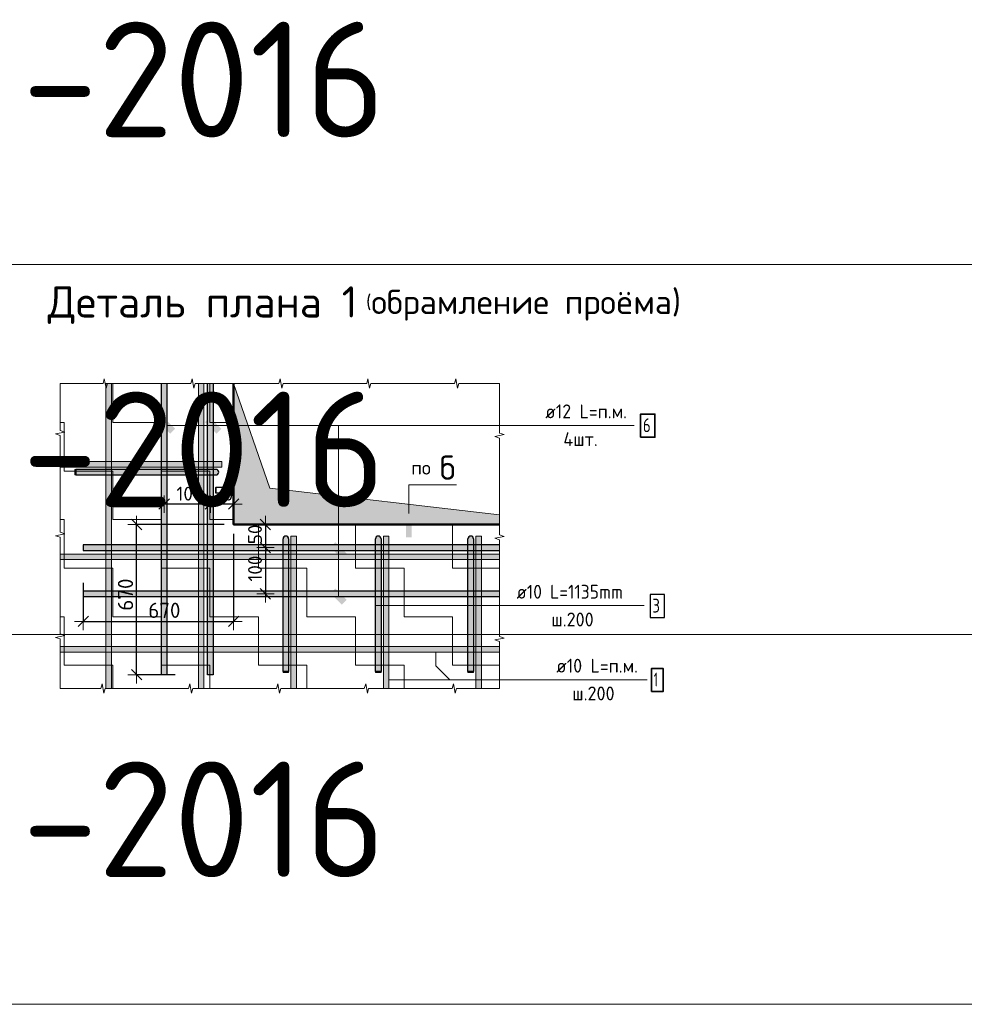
# Model space of a CAD drawing. Header units: metres. Extents: x -38 to 100, y -15 to 19.
# Tile 28 of 41: x 73.72 to 75.76, y 7.35 to 9.48. Entities that reach past the tile are written whole.
import ezdxf

# ---------------------------------------------------------------- set-up
doc = ezdxf.new("R2010")
doc.units = ezdxf.units.M
doc.header["$PDMODE"] = 65
doc.layers.add('XR$4$_3898', color=7, linetype='Continuous')
for name, color, linetype, lineweight in [('XR$4$Арм. стержнями нижней зоны', 180, 'Continuous', 35), ('XR$4$Арм.стержн. Арматура края', 96, 'Continuous', 35), ('XR$4$Арм.стержн. Доп. арматура', 180, 'Continuous', 35), ('XR$4$Размерная линия_ общее', 7, 'Continuous', 13), ('XR$4$Текст_ общее_1', 7, 'Continuous', 13)]:
    doc.layers.add(name, color=color, linetype=linetype, lineweight=lineweight)
doc.styles.add('ISOCPEUR', font='txt')
doc.dimstyles.new('DIMSTYLE_11', dxfattribs={"dimtxt": 0.03, "dimasz": 0.0375, "dimexe": 0, "dimexo": 1e-06, "dimgap": 0.015, "dimtad": 2, "dimdec": 0, "dimlfac": 1000, "dimrnd": 1, "dimzin": 12, "dimdsep": 46, "dimtxsty": 'ISOCPEUR', "dimblk1": 'ALL_ML_STRICH', "dimblk2": 'ALL_ML_STRICH', "dimsah": 1, "dimcen": 0, "dimse1": 1, "dimse2": 1, "dimclrd": 7, "dimclre": 256, "dimclrt": 7, "dimadec": 0, "dimazin": 0, "dimtfac": 1, "dimtdec": 0, "dimtix": 1, "dimtmove": 2, "dimatfit": 3, "dimfxl": 0, "dimtvp": 1.2, "dimtzin": 0, "dimlwd": 0, "dimlwe": -3, "dimarcsym": 0})
doc.dimstyles.new('DIMSTYLE_12', dxfattribs={"dimtxt": 0.03, "dimasz": 0.0375, "dimexe": 0, "dimexo": 1e-06, "dimgap": 0.015, "dimtad": 2, "dimdec": 0, "dimlfac": 1000, "dimrnd": 1, "dimzin": 12, "dimdsep": 46, "dimtxsty": 'ISOCPEUR', "dimblk1": 'ALL_ML_STRICH', "dimblk2": 'ALL_ML_STRICH', "dimsah": 1, "dimcen": 0, "dimse1": 1, "dimse2": 1, "dimclrd": 7, "dimclre": 256, "dimclrt": 7, "dimadec": 0, "dimazin": 0, "dimtfac": 1, "dimtdec": 0, "dimtix": 1, "dimtmove": 2, "dimatfit": 3, "dimfxl": 0, "dimtzin": 0, "dimlwd": 0, "dimlwe": -3, "dimarcsym": 0})
doc.dimstyles.new('DIMSTYLE_13', dxfattribs={"dimtxt": 0.03, "dimasz": 0.0375, "dimexe": 0, "dimexo": 1e-06, "dimgap": 0.015, "dimtad": 2, "dimdec": 0, "dimlfac": 1000, "dimrnd": 1, "dimzin": 12, "dimdsep": 46, "dimtxsty": 'ISOCPEUR', "dimblk1": 'ALL_ML_STRICH', "dimblk2": 'ALL_ML_STRICH', "dimsah": 1, "dimcen": 0, "dimse1": 1, "dimse2": 1, "dimclrd": 7, "dimclre": 256, "dimclrt": 7, "dimadec": 0, "dimazin": 0, "dimtfac": 1, "dimtdec": 0, "dimtix": 1, "dimtmove": 2, "dimatfit": 3, "dimfxl": 0, "dimtvp": 1.2, "dimtzin": 0, "dimlwd": 0, "dimlwe": -3, "dimarcsym": 0})
doc.dimstyles.new('DIMSTYLE_14', dxfattribs={"dimtxt": 0.03, "dimasz": 0.0375, "dimexe": 0, "dimexo": 1e-06, "dimgap": 0.015, "dimtad": 2, "dimdec": 0, "dimlfac": 1000, "dimrnd": 1, "dimzin": 12, "dimdsep": 46, "dimtxsty": 'ISOCPEUR', "dimblk1": 'ALL_ML_STRICH', "dimblk2": 'ALL_ML_STRICH', "dimsah": 1, "dimcen": 0, "dimse1": 1, "dimse2": 1, "dimclrd": 7, "dimclre": 256, "dimclrt": 7, "dimadec": 0, "dimazin": 0, "dimtfac": 1, "dimtdec": 0, "dimtix": 1, "dimtmove": 2, "dimatfit": 3, "dimfxl": 0, "dimtzin": 0, "dimlwd": 0, "dimlwe": -3, "dimarcsym": 0})
doc.dimstyles.new('DIMSTYLE_9', dxfattribs={"dimtxt": 0.033, "dimasz": 0.0375, "dimexe": 0, "dimexo": 0, "dimgap": 0.0165, "dimtad": 2, "dimdec": 0, "dimlfac": 1000, "dimrnd": 1, "dimzin": 12, "dimdsep": 46, "dimtxsty": 'ISOCPEUR', "dimblk1": 'ALL_ML_STRICH', "dimblk2": 'ALL_ML_STRICH', "dimsah": 1, "dimcen": 0, "dimclrd": 7, "dimclre": 256, "dimclrt": 7, "dimadec": 0, "dimazin": 0, "dimtfac": 1, "dimtdec": 0, "dimtix": 1, "dimtmove": 2, "dimatfit": 3, "dimfxl": 0, "dimtzin": 0, "dimlwd": 0, "dimlwe": -3, "dimarcsym": 0})

# ---------------------------------------------------------------- blocks, each defined once
blk = doc.blocks.new('СЛОЖНЫЙ_ОБЪЕКТ_1')
at = {"linetype": 'Continuous', "lineweight": 13, "transparency": 33554687}
blk.add_hatch(color=7, dxfattribs=at).paths.add_polyline_path([(74.1174, 8.0346), (74.1174, 8.6946), (74.1054, 8.6946), (74.1054, 8.0346)])
at = {"color": 7, "linetype": 'Continuous', "lineweight": 13, "transparency": 33554687}
blk.add_lwpolyline([(74.1174, 8.0346), (74.1174, 8.6946), (74.1054, 8.6946), (74.1054, 8.0346), (74.1174, 8.0346)], close=True, dxfattribs=at)
blk = doc.blocks.new('СЛОЖНЫЙ_ОБЪЕКТ_2')
at = {"linetype": 'Continuous', "lineweight": 13, "transparency": 33554687}
blk.add_hatch(color=7, dxfattribs=at).paths.add_polyline_path([(73.9174, 8.0346), (73.9174, 8.6946), (73.9054, 8.6946), (73.9054, 8.0346)])
at = {"color": 7, "linetype": 'Continuous', "lineweight": 13, "transparency": 33554687}
blk.add_lwpolyline([(73.9174, 8.0346), (73.9174, 8.6946), (73.9054, 8.6946), (73.9054, 8.0346), (73.9174, 8.0346)], close=True, dxfattribs=at)
blk = doc.blocks.new('ЭЛЕМЕНТ_УЗОРА_0')
at = {"color": 7, "linetype": 'Continuous', "lineweight": 13, "transparency": 33554687}
for p, q in [((73.8064, 8.6946), (73.8064, 8.6946)), ((74.7564, 8.6946), (74.7564, 8.6946)), ((73.8064, 8.0346), (73.8064, 8.0346)), ((74.7564, 8.0346), (74.7564, 8.0346)), ((74.7564, 8.0346), (74.7564, 8.0346))]:
    blk.add_line(p, q, dxfattribs=at)
for points in [[(73.8064, 8.4746), (73.8064, 8.5822), (73.7964, 8.5853), (73.8164, 8.5894), (73.8064, 8.593), (73.8064, 8.6946), (73.8064, 8.6946)], [(73.8064, 8.6946), (73.8993, 8.6946), (73.9019, 8.7046), (73.9056, 8.6846), (73.9086, 8.6946), (73.9964, 8.6946)], [(73.9964, 8.6946), (74.0893, 8.6946), (74.0919, 8.7046), (74.0956, 8.6846), (74.0986, 8.6946), (74.1864, 8.6946)], [(74.1864, 8.6946), (74.2793, 8.6946), (74.2819, 8.7046), (74.2856, 8.6846), (74.2886, 8.6946), (74.3764, 8.6946)], [(74.3764, 8.6946), (74.4693, 8.6946), (74.4719, 8.7046), (74.4756, 8.6846), (74.4786, 8.6946), (74.5664, 8.6946)], [(74.5664, 8.6946), (74.6593, 8.6946), (74.6619, 8.7046), (74.6656, 8.6846), (74.6686, 8.6946), (74.7564, 8.6946)], [(74.7564, 8.6946), (74.7564, 8.6946), (74.7564, 8.587), (74.7664, 8.5839), (74.7464, 8.5798), (74.7564, 8.5762), (74.7564, 8.4746)], [(73.8064, 8.2546), (73.8064, 8.3622), (73.7964, 8.3653), (73.8164, 8.3694), (73.8064, 8.373), (73.8064, 8.4746)], [(74.7564, 8.4746), (74.7564, 8.367), (74.7664, 8.3639), (74.7464, 8.3598), (74.7564, 8.3562), (74.7564, 8.2546)], [(73.8064, 8.0346), (73.8064, 8.0346), (73.8064, 8.1422), (73.7964, 8.1453), (73.8164, 8.1494), (73.8064, 8.153), (73.8064, 8.2546)], [(74.7564, 8.2546), (74.7564, 8.147), (74.7664, 8.1439), (74.7464, 8.1398), (74.7564, 8.1362), (74.7564, 8.0346)], [(73.9964, 8.0346), (73.9035, 8.0346), (73.9008, 8.0246), (73.8972, 8.0446), (73.8942, 8.0346), (73.8064, 8.0346)], [(74.1864, 8.0346), (74.0935, 8.0346), (74.0908, 8.0246), (74.0872, 8.0446), (74.0842, 8.0346), (73.9964, 8.0346)], [(74.3764, 8.0346), (74.2835, 8.0346), (74.2808, 8.0246), (74.2772, 8.0446), (74.2742, 8.0346), (74.1864, 8.0346)], [(74.5664, 8.0346), (74.4735, 8.0346), (74.4708, 8.0246), (74.4672, 8.0446), (74.4642, 8.0346), (74.3764, 8.0346)], [(74.7564, 8.0346), (74.6635, 8.0346), (74.6608, 8.0246), (74.6572, 8.0446), (74.6542, 8.0346), (74.5664, 8.0346)]]:
    blk.add_lwpolyline(points, dxfattribs=at)
blk = doc.blocks.new('СЛОЖНЫЙ_ОБЪЕКТ_3')
at = {"linetype": 'Continuous', "lineweight": 13, "transparency": 33554687}
blk.add_hatch(color=7, dxfattribs=at).paths.add_polyline_path([(73.8064, 8.3256), (74.7564, 8.3256), (74.7564, 8.3136), (73.8064, 8.3136)], flags=16)
at = {"color": 7, "linetype": 'Continuous', "lineweight": 13, "transparency": 33554687}
blk.add_lwpolyline([(73.8064, 8.3256), (74.7564, 8.3256), (74.7564, 8.3136), (73.8064, 8.3136), (73.8064, 8.3256)], close=True, dxfattribs=at)
blk = doc.blocks.new('СЛОЖНЫЙ_ОБЪЕКТ_4')
at = {"linetype": 'Continuous', "lineweight": 13, "transparency": 33554687}
blk.add_hatch(color=7, dxfattribs=at).paths.add_polyline_path([(73.8064, 8.1256), (74.7564, 8.1256), (74.7564, 8.1136), (73.8064, 8.1136)], flags=16)
at = {"color": 7, "linetype": 'Continuous', "lineweight": 13, "transparency": 33554687}
blk.add_lwpolyline([(73.8064, 8.1256), (74.7564, 8.1256), (74.7564, 8.1136), (73.8064, 8.1136), (73.8064, 8.1256)], close=True, dxfattribs=at)
blk = doc.blocks.new('СЛОЖНЫЙ_ОБЪЕКТ_5')
at = {"linetype": 'Continuous', "lineweight": 25, "transparency": 33554687}
blk.add_hatch(color=8, dxfattribs=at).paths.add_polyline_path([(73.8564, 8.3336), (74.7564, 8.3336), (74.7564, 8.3456), (73.8564, 8.3456)])
at = {"color": 7, "linetype": 'Continuous', "lineweight": 25, "transparency": 33554687}
blk.add_line((73.8564, 8.3336), (74.7564, 8.3336), dxfattribs=at)
blk.add_lwpolyline([(74.7564, 8.3456), (73.8564, 8.3456), (73.8564, 8.3336)], dxfattribs=at)
blk = doc.blocks.new('СЛОЖНЫЙ_ОБЪЕКТ_6')
at = {"linetype": 'Continuous', "lineweight": 25, "true_color": 0x5f5f5f, "transparency": 33554687}
blk.add_hatch(color=251, dxfattribs=at).paths.add_polyline_path([(74.1254, 8.0646), (74.1254, 8.6946), (74.1374, 8.6946), (74.1374, 8.0646)], flags=16)
at = {"color": 7, "linetype": 'Continuous', "lineweight": 25, "transparency": 33554687}
blk.add_line((74.1254, 8.0646), (74.1254, 8.6946), dxfattribs=at)
blk.add_lwpolyline([(74.1374, 8.6946), (74.1374, 8.0646), (74.1254, 8.0646)], dxfattribs=at)
blk = doc.blocks.new('СЛОЖНЫЙ_ОБЪЕКТ_7')
at = {"linetype": 'Continuous', "lineweight": 13, "true_color": 0xc5c5c5, "transparency": 33554687}
for points in [[(73.8404, 8.4966), (73.8404, 8.5086), (73.8384, 8.5086), (73.8384, 8.4966)], [(74.1458, 8.4971), (74.1469, 8.4977), (74.1478, 8.4986), (74.1486, 8.4996), (74.1491, 8.5007), (74.1493, 8.502), (74.1493, 8.5032), (74.1491, 8.5045), (74.1486, 8.5056), (74.1478, 8.5066), (74.1469, 8.5075), (74.1458, 8.5081), (74.1446, 8.5085), (74.1434, 8.5086), (73.8404, 8.5086), (73.8404, 8.4966), (74.1434, 8.4966), (74.1446, 8.4967)]]:
    blk.add_hatch(color=9, dxfattribs=at).paths.add_polyline_path(points)
at = {"color": 7, "linetype": 'Continuous', "lineweight": 13, "transparency": 33554687}
blk.add_lwpolyline([(73.8404, 8.4966), (73.8404, 8.5086), (73.8384, 8.5086), (73.8384, 8.4966), (73.8404, 8.4966)], close=True, dxfattribs=at)
at = {"color": 7, "linetype": 'Continuous', "lineweight": 25, "transparency": 33554687}
blk.add_lwpolyline([(74.1434, 8.5086), (73.8404, 8.5086), (73.8404, 8.4966), (74.1434, 8.4966)], dxfattribs=at)
blk.add_arc((74.1434, 8.5026), 0.006, 270, 90, dxfattribs=at)
blk = doc.blocks.new('СЛОЖНЫЙ_ОБЪЕКТ_8')
at = {"linetype": 'Continuous', "lineweight": 13, "transparency": 33554687}
blk.add_hatch(color=7, dxfattribs=at).paths.add_polyline_path([(73.8064, 8.5256), (74.1564, 8.5256), (74.1564, 8.5136), (73.8064, 8.5136)], flags=16)
at = {"color": 7, "linetype": 'Continuous', "lineweight": 13, "transparency": 33554687}
blk.add_lwpolyline([(73.8064, 8.5256), (74.1564, 8.5256), (74.1564, 8.5136), (73.8064, 8.5136), (73.8064, 8.5256)], close=True, dxfattribs=at)
blk = doc.blocks.new('СЛОЖНЫЙ_ОБЪЕКТ_9')
at = {"linetype": 'Continuous', "lineweight": 13, "true_color": 0xc5c5c5, "transparency": 33554687}
for points in [[(74.2889, 8.361), (74.2895, 8.3621), (74.2904, 8.3631), (74.2914, 8.3638), (74.2925, 8.3643), (74.2938, 8.3646), (74.295, 8.3646), (74.2962, 8.3643), (74.2974, 8.3638), (74.2984, 8.3631), (74.2992, 8.3621), (74.2999, 8.361), (74.3002, 8.3598), (74.3004, 8.3586), (74.3004, 8.0716), (74.2884, 8.0716), (74.2884, 8.3586), (74.2885, 8.3598)], [(74.2884, 8.0716), (74.3004, 8.0716), (74.3004, 8.0696), (74.2884, 8.0696)]]:
    blk.add_hatch(color=9, dxfattribs=at).paths.add_polyline_path(points, flags=16)
at = {"color": 7, "linetype": 'Continuous', "lineweight": 25, "transparency": 33554687}
blk.add_lwpolyline([(74.3004, 8.3586), (74.3004, 8.0716), (74.2884, 8.0716), (74.2884, 8.3586)], dxfattribs=at)
at = {"color": 7, "linetype": 'Continuous', "lineweight": 13, "transparency": 33554687}
blk.add_lwpolyline([(74.2884, 8.0716), (74.3004, 8.0716), (74.3004, 8.0696), (74.2884, 8.0696), (74.2884, 8.0716)], close=True, dxfattribs=at)
at = {"color": 7, "linetype": 'Continuous', "lineweight": 25, "transparency": 33554687}
blk.add_arc((74.2944, 8.3586), 0.006, 0, 180, dxfattribs=at)
blk = doc.blocks.new('СЛОЖНЫЙ_ОБЪЕКТ_10')
at = {"linetype": 'Continuous', "lineweight": 13, "true_color": 0xc5c5c5, "transparency": 33554687}
for points in [[(74.4889, 8.361), (74.4895, 8.3621), (74.4904, 8.3631), (74.4914, 8.3638), (74.4925, 8.3643), (74.4938, 8.3646), (74.495, 8.3646), (74.4962, 8.3643), (74.4974, 8.3638), (74.4984, 8.3631), (74.4992, 8.3621), (74.4999, 8.361), (74.5002, 8.3598), (74.5004, 8.3586), (74.5004, 8.0716), (74.4884, 8.0716), (74.4884, 8.3586), (74.4885, 8.3598)], [(74.4884, 8.0716), (74.5004, 8.0716), (74.5004, 8.0696), (74.4884, 8.0696)]]:
    blk.add_hatch(color=9, dxfattribs=at).paths.add_polyline_path(points, flags=16)
at = {"color": 7, "linetype": 'Continuous', "lineweight": 25, "transparency": 33554687}
blk.add_lwpolyline([(74.5004, 8.3586), (74.5004, 8.0716), (74.4884, 8.0716), (74.4884, 8.3586)], dxfattribs=at)
at = {"color": 7, "linetype": 'Continuous', "lineweight": 13, "transparency": 33554687}
blk.add_lwpolyline([(74.4884, 8.0716), (74.5004, 8.0716), (74.5004, 8.0696), (74.4884, 8.0696), (74.4884, 8.0716)], close=True, dxfattribs=at)
at = {"color": 7, "linetype": 'Continuous', "lineweight": 25, "transparency": 33554687}
blk.add_arc((74.4944, 8.3586), 0.006, 0, 180, dxfattribs=at)
blk = doc.blocks.new('СЛОЖНЫЙ_ОБЪЕКТ_11')
at = {"linetype": 'Continuous', "lineweight": 13, "transparency": 33554687}
blk.add_hatch(color=7, dxfattribs=at).paths.add_polyline_path([(74.3174, 8.0346), (74.3174, 8.3646), (74.3054, 8.3646), (74.3054, 8.0346)])
at = {"color": 7, "linetype": 'Continuous', "lineweight": 13, "transparency": 33554687}
blk.add_lwpolyline([(74.3174, 8.0346), (74.3174, 8.3646), (74.3054, 8.3646), (74.3054, 8.0346), (74.3174, 8.0346)], close=True, dxfattribs=at)
blk = doc.blocks.new('СЛОЖНЫЙ_ОБЪЕКТ_12')
at = {"linetype": 'Continuous', "lineweight": 13, "transparency": 33554687}
blk.add_hatch(color=7, dxfattribs=at).paths.add_polyline_path([(74.5174, 8.0346), (74.5174, 8.3646), (74.5054, 8.3646), (74.5054, 8.0346)])
at = {"color": 7, "linetype": 'Continuous', "lineweight": 13, "transparency": 33554687}
blk.add_lwpolyline([(74.5174, 8.0346), (74.5174, 8.3646), (74.5054, 8.3646), (74.5054, 8.0346), (74.5174, 8.0346)], close=True, dxfattribs=at)
blk = doc.blocks.new('СЛОЖНЫЙ_ОБЪЕКТ_13')
at = {"linetype": 'Continuous', "lineweight": 13, "true_color": 0xc5c5c5, "transparency": 33554687}
for points in [[(74.6889, 8.361), (74.6895, 8.3621), (74.6904, 8.3631), (74.6914, 8.3638), (74.6925, 8.3643), (74.6938, 8.3646), (74.695, 8.3646), (74.6962, 8.3643), (74.6974, 8.3638), (74.6984, 8.3631), (74.6992, 8.3621), (74.6999, 8.361), (74.7002, 8.3598), (74.7004, 8.3586), (74.7004, 8.0716), (74.6884, 8.0716), (74.6884, 8.3586), (74.6885, 8.3598)], [(74.6884, 8.0716), (74.7004, 8.0716), (74.7004, 8.0696), (74.6884, 8.0696)]]:
    blk.add_hatch(color=9, dxfattribs=at).paths.add_polyline_path(points, flags=16)
at = {"color": 7, "linetype": 'Continuous', "lineweight": 25, "transparency": 33554687}
blk.add_lwpolyline([(74.7004, 8.3586), (74.7004, 8.0716), (74.6884, 8.0716), (74.6884, 8.3586)], dxfattribs=at)
at = {"color": 7, "linetype": 'Continuous', "lineweight": 13, "transparency": 33554687}
blk.add_lwpolyline([(74.6884, 8.0716), (74.7004, 8.0716), (74.7004, 8.0696), (74.6884, 8.0696), (74.6884, 8.0716)], close=True, dxfattribs=at)
at = {"color": 7, "linetype": 'Continuous', "lineweight": 25, "transparency": 33554687}
blk.add_arc((74.6944, 8.3586), 0.006, 0, 180, dxfattribs=at)
blk = doc.blocks.new('СЛОЖНЫЙ_ОБЪЕКТ_14')
at = {"linetype": 'Continuous', "lineweight": 13, "transparency": 33554687}
blk.add_hatch(color=7, dxfattribs=at).paths.add_polyline_path([(74.7174, 8.0346), (74.7174, 8.3646), (74.7054, 8.3646), (74.7054, 8.0346)])
at = {"color": 7, "linetype": 'Continuous', "lineweight": 13, "transparency": 33554687}
blk.add_lwpolyline([(74.7174, 8.0346), (74.7174, 8.3646), (74.7054, 8.3646), (74.7054, 8.0346), (74.7174, 8.0346)], close=True, dxfattribs=at)
blk = doc.blocks.new('СЛОЖНЫЙ_ОБЪЕКТ_15')
at = {"linetype": 'Continuous', "lineweight": 25, "true_color": 0x5f5f5f, "transparency": 33554687}
blk.add_hatch(color=251, dxfattribs=at).paths.add_polyline_path([(74.0254, 8.0646), (74.0254, 8.6946), (74.0374, 8.6946), (74.0374, 8.0646)], flags=16)
at = {"color": 7, "linetype": 'Continuous', "lineweight": 25, "transparency": 33554687}
blk.add_line((74.0254, 8.0646), (74.0254, 8.6946), dxfattribs=at)
blk.add_lwpolyline([(74.0374, 8.6946), (74.0374, 8.0646), (74.0254, 8.0646)], dxfattribs=at)
blk = doc.blocks.new('СЛОЖНЫЙ_ОБЪЕКТ_16')
at = {"linetype": 'Continuous', "lineweight": 25, "transparency": 33554687}
blk.add_hatch(color=8, dxfattribs=at).paths.add_polyline_path([(73.8564, 8.2336), (74.7564, 8.2336), (74.7564, 8.2456), (73.8564, 8.2456)])
at = {"color": 7, "linetype": 'Continuous', "lineweight": 25, "transparency": 33554687}
blk.add_line((73.8564, 8.2336), (74.7564, 8.2336), dxfattribs=at)
blk.add_lwpolyline([(74.7564, 8.2456), (73.8564, 8.2456), (73.8564, 8.2336)], dxfattribs=at)
blk = doc.blocks.new('ALL_ML_STRICH')
at = {"color": 0, "linetype": 'ByBlock', "lineweight": -2}
for p, q in [((-1, 0), (0.5, 0)), ((-0.3, -0.3), (0.3, 0.3)), ((0, -0.5), (0, 0.5))]:
    blk.add_line(p, q, dxfattribs=at)
blk = doc.blocks.new('*D145')
at = {"layer": 'DEFPOINTS', "color": 7, "linetype": 'Continuous', "lineweight": 13, "transparency": 33554687}
for p in [(74.2236, 8.3896), (74.2503, 8.3896), (74.2214, 8.3396)]:
    blk.add_point(p, dxfattribs=at)
at = {"layer": 'XR$4$Размерная линия_ общее', "color": 7, "linetype": 'Continuous', "lineweight": -2, "transparency": 33554687}
blk.add_line((74.2503, 8.3896), (74.2503, 8.3396), dxfattribs=at)
at = {"layer": 'XR$4$Размерная линия_ общее', "color": 7, "linetype": 'Continuous', "lineweight": 13, "transparency": 33554687, "xscale": 0.0375, "yscale": 0.0375, "zscale": 0.0375}
for p, rotation in [((74.2503, 8.3896), 90), ((74.2503, 8.3396), 270)]:
    blk.add_blockref('ALL_ML_STRICH', p, dxfattribs=dict(at, rotation=rotation))
at = {"layer": 'XR$4$Размерная линия_ общее', "color": 7, "linetype": 'Continuous', "lineweight": 13, "transparency": 33554687, "insert": (74.2278, 8.3682), "char_height": 0.03, "width": 0.06, "attachment_point": 5, "rotation": 90, "style": 'ISOCPEUR'}
blk.add_mtext('\\A1;{50}', dxfattribs=at)
blk = doc.blocks.new('*D146')
at = {"layer": 'DEFPOINTS', "color": 7, "linetype": 'Continuous', "lineweight": 13, "transparency": 33554687}
for p in [(74.2214, 8.3396), (74.2503, 8.3396), (74.2236, 8.2396)]:
    blk.add_point(p, dxfattribs=at)
at = {"layer": 'XR$4$Размерная линия_ общее', "color": 7, "linetype": 'Continuous', "lineweight": -2, "transparency": 33554687}
blk.add_line((74.2503, 8.3396), (74.2503, 8.2396), dxfattribs=at)
at = {"layer": 'XR$4$Размерная линия_ общее', "color": 7, "linetype": 'Continuous', "lineweight": 13, "transparency": 33554687, "xscale": 0.0375, "yscale": 0.0375, "zscale": 0.0375}
for p, rotation in [((74.2503, 8.3396), 90), ((74.2503, 8.2396), 270)]:
    blk.add_blockref('ALL_ML_STRICH', p, dxfattribs=dict(at, rotation=rotation))
at = {"layer": 'XR$4$Размерная линия_ общее', "color": 7, "linetype": 'Continuous', "lineweight": 13, "transparency": 33554687, "insert": (74.2278, 8.2941), "char_height": 0.03, "width": 0.09, "attachment_point": 5, "rotation": 90, "style": 'ISOCPEUR'}
blk.add_mtext('\\A1;{100}', dxfattribs=at)
blk = doc.blocks.new('*D147')
at = {"layer": 'DEFPOINTS', "color": 7, "linetype": 'Continuous', "lineweight": 13, "transparency": 33554687}
for p in [(74.1314, 8.4706), (74.1814, 8.4729), (74.1814, 8.4337)]:
    blk.add_point(p, dxfattribs=at)
at = {"layer": 'XR$4$Размерная линия_ общее', "color": 7, "linetype": 'Continuous', "lineweight": -2, "transparency": 33554687}
blk.add_line((74.1814, 8.4337), (74.1314, 8.4337), dxfattribs=at)
at = {"layer": 'XR$4$Размерная линия_ общее', "color": 7, "linetype": 'Continuous', "lineweight": 13, "transparency": 33554687, "xscale": 0.0375, "yscale": 0.0375, "zscale": 0.0375}
for p, rotation in [((74.1314, 8.4337), 180), ((74.1814, 8.4337), 360)]:
    blk.add_blockref('ALL_ML_STRICH', p, dxfattribs=dict(at, rotation=rotation))
at = {"layer": 'XR$4$Размерная линия_ общее', "color": 7, "linetype": 'Continuous', "lineweight": 13, "transparency": 33554687, "insert": (74.16, 8.4562), "char_height": 0.03, "width": 0.06, "attachment_point": 5, "style": 'ISOCPEUR'}
blk.add_mtext('\\A1;{50}', dxfattribs=at)
blk = doc.blocks.new('*D148')
at = {"layer": 'DEFPOINTS', "color": 7, "linetype": 'Continuous', "lineweight": 13, "transparency": 33554687}
for p in [(74.0314, 8.4695), (74.1314, 8.4706), (74.1314, 8.4337)]:
    blk.add_point(p, dxfattribs=at)
at = {"layer": 'XR$4$Размерная линия_ общее', "color": 7, "linetype": 'Continuous', "lineweight": -2, "transparency": 33554687}
blk.add_line((74.1314, 8.4337), (74.0314, 8.4337), dxfattribs=at)
at = {"layer": 'XR$4$Размерная линия_ общее', "color": 7, "linetype": 'Continuous', "lineweight": 13, "transparency": 33554687, "xscale": 0.0375, "yscale": 0.0375, "zscale": 0.0375}
for p, rotation in [((74.0314, 8.4337), 180), ((74.1314, 8.4337), 360)]:
    blk.add_blockref('ALL_ML_STRICH', p, dxfattribs=dict(at, rotation=rotation))
at = {"layer": 'XR$4$Размерная линия_ общее', "color": 7, "linetype": 'Continuous', "lineweight": 13, "transparency": 33554687, "insert": (74.0859, 8.4562), "char_height": 0.03, "width": 0.09, "attachment_point": 5, "style": 'ISOCPEUR'}
blk.add_mtext('\\A1;{100}', dxfattribs=at)
blk = doc.blocks.new('*D309')
at = {"layer": 'DEFPOINTS', "color": 7, "linetype": 'Continuous', "lineweight": 13, "transparency": 33554687}
for p in [(74.1814, 8.3896), (73.8564, 8.2836), (73.8564, 8.1799)]:
    blk.add_point(p, dxfattribs=at)
at = {"layer": 'XR$4$Размерная линия_ общее', "color": 253, "linetype": 'Continuous', "lineweight": -2, "true_color": 0xa0a0a0, "transparency": 33554687}
for p, q in [((74.1814, 8.3696), (74.1814, 8.1799)), ((73.8564, 8.2636), (73.8564, 8.1799))]:
    blk.add_line(p, q, dxfattribs=at)
at = {"layer": 'XR$4$Размерная линия_ общее', "color": 7, "linetype": 'Continuous', "lineweight": -2, "transparency": 33554687}
blk.add_line((73.8564, 8.1799), (74.1814, 8.1799), dxfattribs=at)
at = {"layer": 'XR$4$Размерная линия_ общее', "color": 7, "linetype": 'Continuous', "lineweight": 13, "transparency": 33554687, "xscale": 0.0375, "yscale": 0.0375, "zscale": 0.0375, "rotation": 180}
blk.add_blockref('ALL_ML_STRICH', (73.8564, 8.1799), dxfattribs=at)
at = {"layer": 'XR$4$Размерная линия_ общее', "color": 7, "linetype": 'Continuous', "lineweight": 13, "transparency": 33554687, "xscale": 0.0375, "yscale": 0.0375, "zscale": 0.0375}
blk.add_blockref('ALL_ML_STRICH', (74.1814, 8.1799), dxfattribs=at)
at = {"layer": 'XR$4$Размерная линия_ общее', "color": 7, "linetype": 'Continuous', "lineweight": 13, "transparency": 33554687, "insert": (73.9969, 8.2204), "char_height": 0.033, "width": 0.00165, "attachment_point": 1, "line_spacing_factor": 0.60241, "style": 'ISOCPEUR'}
blk.add_mtext('670', dxfattribs=at)
blk = doc.blocks.new('*D310')
at = {"layer": 'DEFPOINTS', "color": 7, "linetype": 'Continuous', "lineweight": 13, "transparency": 33554687}
for p in [(74.1814, 8.3896), (73.9717, 8.0646), (74.0754, 8.0646)]:
    blk.add_point(p, dxfattribs=at)
at = {"layer": 'XR$4$Размерная линия_ общее', "color": 253, "linetype": 'Continuous', "lineweight": -2, "true_color": 0xa0a0a0, "transparency": 33554687}
for p, q in [((74.1614, 8.3896), (73.9717, 8.3896)), ((74.0554, 8.0646), (73.9717, 8.0646))]:
    blk.add_line(p, q, dxfattribs=at)
at = {"layer": 'XR$4$Размерная линия_ общее', "color": 7, "linetype": 'Continuous', "lineweight": -2, "transparency": 33554687}
blk.add_line((73.9717, 8.0646), (73.9717, 8.3896), dxfattribs=at)
at = {"layer": 'XR$4$Размерная линия_ общее', "color": 7, "linetype": 'Continuous', "lineweight": 13, "transparency": 33554687, "xscale": 0.0375, "yscale": 0.0375, "zscale": 0.0375}
for p, rotation in [((73.9717, 8.3896), 90), ((73.9717, 8.0646), 270)]:
    blk.add_blockref('ALL_ML_STRICH', p, dxfattribs=dict(at, rotation=rotation))
at = {"layer": 'XR$4$Размерная линия_ общее', "color": 7, "linetype": 'Continuous', "lineweight": 13, "transparency": 33554687, "insert": (73.9312, 8.2031), "char_height": 0.033, "width": 0.00165, "attachment_point": 1, "rotation": 90, "line_spacing_factor": 0.60241, "style": 'ISOCPEUR'}
blk.add_mtext('670', dxfattribs=at)

msp = doc.modelspace()

# ---------------------------------------------------------------- hatches: boundary and pattern name
at = {"linetype": 'Continuous', "lineweight": 13, "transparency": 33554687}
h = msp.add_hatch(dxfattribs=at)
h.set_pattern_fill('____', scale=0.105, style=0, pattern_type=2)
h.set_pattern_definition([(0, (0.21, 0.21), (0.105, 0.105), [0.105, -0.105]), (90, (0.21, 0.21), (-0.105, 0.105), [0.105, -0.105])])
h.paths.add_polyline_path([(73.8064, 8.6946), (73.8064, 8.0346), (74.7564, 8.0346), (74.7564, 8.3896), (74.1814, 8.3896), (74.1814, 8.6946)], flags=0)
at = {"linetype": 'Continuous', "lineweight": 13, "true_color": 0x696969, "transparency": 33554687}
msp.add_hatch(color=251, dxfattribs=at).paths.add_polyline_path([(74.7564, 8.4106), (74.2596, 8.4678), (74.1814, 8.6946), (74.1814, 8.3896), (74.7564, 8.3896)])
at = {"linetype": 'Continuous', "lineweight": 25, "true_color": 0x000000, "transparency": 33554687}
for points in [[(74.0551, 8.5965), (74.0303, 8.6212), (74.0197, 8.6106), (74.0445, 8.5859)], [(74.1551, 8.5965), (74.1303, 8.6212), (74.1197, 8.6106), (74.1445, 8.5859)], [(74.4014, 8.3513), (74.3908, 8.3407), (74.4155, 8.3159), (74.4261, 8.3265)], [(74.4014, 8.2513), (74.3908, 8.2407), (74.4155, 8.2159), (74.4261, 8.2265)]]:
    msp.add_hatch(color=18, dxfattribs=at).paths.add_polyline_path(points)
msp.add_hatch(color=18, dxfattribs=at).paths.add_polyline_path([(74.5669, 8.4111), (74.5669, 8.4107), (74.5669, 8.3619), (74.5544, 8.3619), (74.5544, 8.4107), (74.5544, 8.4111), (74.5545, 8.4114), (74.5546, 8.4118), (74.5548, 8.4122), (74.555, 8.4125), (74.5552, 8.4128), (74.5555, 8.413), (74.5559, 8.4132), (74.5562, 8.4134), (74.5566, 8.4135), (74.5569, 8.4136), (74.5573, 8.4136), (74.564, 8.4136), (74.5644, 8.4136), (74.5648, 8.4135), (74.5651, 8.4134), (74.5655, 8.4132), (74.5658, 8.413), (74.5661, 8.4128), (74.5663, 8.4125), (74.5665, 8.4122), (74.5667, 8.4118), (74.5668, 8.4114)], flags=16)

# ---------------------------------------------------------------- linework, layer by layer
at = {"color": 7, "linetype": 'Continuous', "lineweight": 13, "transparency": 33554687}
for p, q in [((88.0842, 8.9519), (69.5842, 8.9519)), ((74.0374, 8.6036), (75.0477, 8.6036)), ((74.4084, 8.2336), (74.4084, 8.6036)), ((88.0842, 8.1519), (69.5842, 8.1519)), ((74.5174, 8.0534), (75.0757, 8.0534)), ((88.0842, 7.3519), (69.5842, 7.3519))]:
    msp.add_line(p, q, dxfattribs=at)
for points in [[(74.7564, 8.4106), (74.2596, 8.4678), (74.1814, 8.6946)], [(74.5607, 8.4136), (74.5607, 8.4756), (74.6635, 8.4756)], [(75.0692, 8.2143), (74.6603, 8.2143), (74.4884, 8.2143)], [(74.649, 8.0534), (74.6186, 8.0838), (74.6186, 8.1136)]]:
    msp.add_lwpolyline(points, dxfattribs=at)
at = {"layer": 'XR$4$_3898', "color": 7, "linetype": 'Continuous', "lineweight": 50, "transparency": 33554687}
msp.add_lwpolyline([(74.7564, 8.3896), (74.1814, 8.3896), (74.1814, 8.6946)], dxfattribs=at)
at = {"layer": 'XR$4$Арм. стержнями нижней зоны', "color": 7, "linetype": 'Continuous', "lineweight": 35, "transparency": 33554687}
msp.add_lwpolyline([(75.0853, 8.0282), (75.1103, 8.0282), (75.1103, 8.0782), (75.0853, 8.0782), (75.0853, 8.0282)], dxfattribs=at)
at = {"layer": 'XR$4$Арм.стержн. Арматура края', "color": 7, "linetype": 'Continuous', "lineweight": 25, "transparency": 33554687}
msp.add_lwpolyline([(75.0821, 8.1881), (75.1131, 8.1881), (75.1131, 8.2381), (75.0821, 8.2381), (75.0821, 8.1881)], dxfattribs=at)
at = {"layer": 'XR$4$Арм.стержн. Доп. арматура', "color": 7, "linetype": 'Continuous', "lineweight": 35, "transparency": 33554687}
msp.add_lwpolyline([(75.0616, 8.5782), (75.0926, 8.5782), (75.0926, 8.6282), (75.0616, 8.6282), (75.0616, 8.5782)], dxfattribs=at)

# ---------------------------------------------------------------- block references
at = {"color": 7, "linetype": 'Continuous', "lineweight": 13, "transparency": 33554687}
for name in ['ЭЛЕМЕНТ_УЗОРА_0', 'СЛОЖНЫЙ_ОБЪЕКТ_2', 'СЛОЖНЫЙ_ОБЪЕКТ_1', 'СЛОЖНЫЙ_ОБЪЕКТ_8', 'СЛОЖНЫЙ_ОБЪЕКТ_7', 'СЛОЖНЫЙ_ОБЪЕКТ_9', 'СЛОЖНЫЙ_ОБЪЕКТ_11', 'СЛОЖНЫЙ_ОБЪЕКТ_10', 'СЛОЖНЫЙ_ОБЪЕКТ_12', 'СЛОЖНЫЙ_ОБЪЕКТ_13', 'СЛОЖНЫЙ_ОБЪЕКТ_14', 'СЛОЖНЫЙ_ОБЪЕКТ_3', 'СЛОЖНЫЙ_ОБЪЕКТ_4']:
    msp.add_blockref(name, (0, 0), dxfattribs=at)
at = {"color": 7, "linetype": 'Continuous', "lineweight": 25, "transparency": 33554687}
for name in ['СЛОЖНЫЙ_ОБЪЕКТ_15', 'СЛОЖНЫЙ_ОБЪЕКТ_6', 'СЛОЖНЫЙ_ОБЪЕКТ_5', 'СЛОЖНЫЙ_ОБЪЕКТ_16']:
    msp.add_blockref(name, (0, 0), dxfattribs=at)

# ---------------------------------------------------------------- texts
at = {"color": 7, "linetype": 'Continuous', "lineweight": 35, "transparency": 33554687, "char_height": 0.25, "width": 2.743715, "attachment_point": 7, "style": 'ISOCPEUR'}
for insert in [(72.015, 9.2269), (72.015, 8.4269), (72.015, 7.6269)]:
    msp.add_mtext('\\W0.96;ГОСТ 34028-2016', dxfattribs=dict(at, insert=insert))
at = {"color": 7, "linetype": 'Continuous', "lineweight": 13, "transparency": 33554687, "insert": (74.6135, 8.5124), "char_height": 0.03, "width": 0.113724, "attachment_point": 5, "style": 'ISOCPEUR'}
msp.add_mtext('\\A1;{\\fISOCPEUR|i0|b0;\\H0.030000;\\W1.000000;\\C7;по \\H0.052500;б}\\P', dxfattribs=at)
at = {"layer": 'XR$4$Арм. стержнями нижней зоны', "color": 7, "linetype": 'Continuous', "lineweight": 25, "transparency": 33554687, "char_height": 0.03, "attachment_point": 7, "style": 'ISOCPEUR'}
for s, insert, width in [('\\W0.94;ø10 L=п.м.', (74.8793, 8.0692), 0.199983), ('\\W0.56;1', (75.0903, 8.0392), 0.023333), ('\\W0.95;ш.200 ', (74.9138, 8.0092), 0.1312)]:
    msp.add_mtext(s, dxfattribs=dict(at, insert=insert, width=width))
at = {"layer": 'XR$4$Арм.стержн. Арматура края', "color": 7, "linetype": 'Continuous', "lineweight": 25, "transparency": 33554687, "char_height": 0.03, "attachment_point": 7, "style": 'ISOCPEUR'}
for s, insert, width in [('\\W0.92;ø10 L=1135mm ', (74.7936, 8.2291), 0.280669), ('\\W0.78;3', (75.0871, 8.1991), 0.032641), ('\\W0.95;ш.200 ', (74.8686, 8.1691), 0.1312)]:
    msp.add_mtext(s, dxfattribs=dict(at, insert=insert, width=width))
at = {"layer": 'XR$4$Арм.стержн. Доп. арматура', "color": 7, "linetype": 'Continuous', "lineweight": 25, "transparency": 33554687, "char_height": 0.03, "attachment_point": 7, "style": 'ISOCPEUR'}
for s, insert, width in [('\\W0.94;ø12 L=п.м.', (74.8556, 8.6192), 0.199983), ('\\W0.78;6', (75.0666, 8.5892), 0.032641), ('\\W0.95;4шт. ', (74.8946, 8.5592), 0.119158)]:
    msp.add_mtext(s, dxfattribs=dict(at, insert=insert, width=width))
at = {"layer": 'XR$4$Текст_ общее_1', "color": 7, "linetype": 'Continuous', "lineweight": 13, "transparency": 33554687, "insert": (74.4643, 8.8638), "char_height": 0.0675, "width": 1.405568, "attachment_point": 5, "style": 'ISOCPEUR'}
msp.add_mtext('\\A1;{\\fISOCPEUR|i0|b0;\\H0.067500;\\W1.000000;\\C7;Деталь плана 1\\H0.030000; (\\H0.052500;обрамление проёма)}\\P', dxfattribs=at)

# ---------------------------------------------------------------- dimensions: what is measured, and where the dimension line sits
at = {"layer": 'XR$4$Размерная линия_ общее', "color": 7, "linetype": 'Continuous', "lineweight": 13, "transparency": 33554687}
for base, p1, p2, angle, dimstyle, picture, middle in [((74.0314, 8.4337), (74.1314, 8.4706), (74.0314, 8.4695), 180, 'DIMSTYLE_14', '*D148', (74.0859, 8.4562)), ((74.1314, 8.4337), (74.1814, 8.4729), (74.1314, 8.4706), 180, 'DIMSTYLE_13', '*D147', (74.16, 8.4562)), ((74.2503, 8.3396), (74.2236, 8.3896), (74.2214, 8.3396), 270, 'DIMSTYLE_11', '*D145', (74.2278, 8.3682)), ((74.2503, 8.2396), (74.2214, 8.3396), (74.2236, 8.2396), 270, 'DIMSTYLE_12', '*D146', (74.2278, 8.2941))]:
    dim = msp.add_linear_dim(base=base, p1=p1, p2=p2, angle=angle, dimstyle=dimstyle, override={"dimpost": '<>', "dimclrd": 7, "dimclre": 253, "dimclrt": 7, "dimlwd": 0, "dimlwe": 65533}, dxfattribs=at)
    dim.commit()
    dim.dimension.update_dxf_attribs({"geometry": picture, "text_midpoint": middle, "dimtype": 160})
dim = msp.add_linear_dim(base=(73.9717, 8.3896), p1=(74.0554, 8.0646), p2=(74.1614, 8.3896), angle=90, text='670', dimstyle='DIMSTYLE_9', override={"dimpost": '<>', "dimclrd": 7, "dimclre": 253, "dimclrt": 7, "dimlwd": 0, "dimlwe": 65533}, dxfattribs=at)
dim.commit()
dim.dimension.update_dxf_attribs({"geometry": '*D310', "text_midpoint": (73.9552, 8.2271), "dimtype": 160})
dim = msp.add_linear_dim(base=(74.1814, 8.1799), p1=(73.8564, 8.2636), p2=(74.1814, 8.3696), text='670', dimstyle='DIMSTYLE_9', override={"dimpost": '<>', "dimclrd": 7, "dimclre": 253, "dimclrt": 7, "dimlwd": 0, "dimlwe": 65533}, dxfattribs=at)
dim.commit()
dim.dimension.update_dxf_attribs({"geometry": '*D309', "text_midpoint": (74.0189, 8.1964), "dimtype": 160})

doc.saveas('drawing.dxf')
